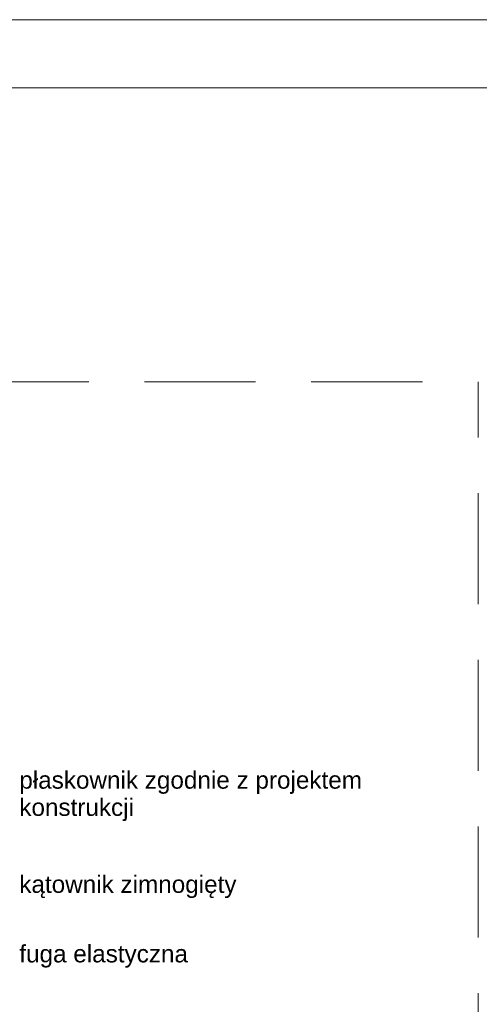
# Paper-space layout 'AD-03 DETAL MONTAŻU OKNA' of a CAD drawing. Header units: millimetres. Extents: x 0 to 420, y 0 to 297.
# Tile 31 of 40: x 137 to 170, y 226 to 297. Entities that reach past the tile are written whole.
import ezdxf
from ezdxf.xclip import XClip

# ---------------------------------------------------------------- set-up
doc = ezdxf.new("R2010")
doc.units = ezdxf.units.MM
doc.header["$MEASUREMENT"] = 0
doc.header["$XCLIPFRAME"] = 0
doc.linetypes.add('przerywama detal', pattern=[120, 80, -40])
doc.layers.add('A_Arkusz_Nr_pióra__1', color=7, linetype='Continuous', lineweight=20)
doc.layers.add('A_opisy_Nr_pióra__1', color=7, linetype='Continuous', lineweight=20)
doc.layers.add('A_linie_Nr_pióra__10', color=7, linetype='Continuous', lineweight=13, true_color=0x4b4b4b)
doc.layers.add('A_podrys', color=7, linetype='Continuous')
doc.styles.add('STYL_AUTOMATYCZNY_1', font='arial.ttf')

# ---------------------------------------------------------------- blocks, each defined once
blk = doc.blocks.new('Rysunek_1_1', base_point=(-23204.636, -13199.285))
at = {"layer": 'A_linie_Nr_pióra__10', "color": 251, "linetype": 'przerywama detal', "lineweight": 13, "ltscale": 0.1, "true_color": 0x4b4b4b}
for p in [(50.123, 270.925), (170.123, 170.925)]:
    blk.add_line(p, (170.123, 270.925), dxfattribs=at)
at = {"layer": 'A_opisy_Nr_pióra__1', "color": 7, "linetype": 'Continuous', "lineweight": 20, "insert": (137.123, 241.096), "char_height": 1.25, "width": 29.57086, "attachment_point": 4, "line_spacing_factor": 0.940384, "style": 'STYL_AUTOMATYCZNY_1'}
blk.add_mtext('\\A1;{\\pql;\\fArial|b0|i0|c238|p0;\\W1.000000;płaskownik zgodnie z projektem konstrukcji}', dxfattribs=at)
at = {"layer": 'A_opisy_Nr_pióra__1', "color": 7, "linetype": 'Continuous', "lineweight": 20, "char_height": 1.25, "attachment_point": 4, "style": 'STYL_AUTOMATYCZNY_1'}
for s, insert in [('\\A1;{\\pql;\\fArial|b0|i0|c238|p0;\\W1.000000;kątownik zimnogięty}', (137.123, 234.574)), ('\\A1;{\\pql;\\fArial|b0|i0|c238|p0;\\W1.000000;fuga elastyczna}', (137.123, 229.569))]:
    blk.add_mtext(s, dxfattribs=dict(at, insert=insert))

psp = doc.layouts.new('AD-03 DETAL MONTAŻU OKNA')

# ---------------------------------------------------------------- linework, layer by layer
at = {"layer": 'A_Arkusz_Nr_pióra__1', "color": 7, "linetype": 'Continuous', "lineweight": 20}
psp.add_line((415.1, 292.1), (29.9, 292.1), dxfattribs=at)
at = {"layer": 'A_Arkusz_Nr_pióra__1', "color": 7, "linetype": 'Continuous', "lineweight": 20, "flags": 128}
psp.add_lwpolyline([(0, 297), (420, 297), (420, 0), (0, 0)], close=True, dxfattribs=at)

# ---------------------------------------------------------------- block references
at = {"layer": 'A_podrys', "color": 37, "linetype": 'Continuous', "lineweight": 5, "true_color": 0x656532}
ref = psp.add_blockref('Rysunek_1_1', (-23204.636, -13199.285), dxfattribs=at)
XClip(ref).set_block_clipping_path([(34.9289216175, 13.2127592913), (219.0040190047, 283.3682711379)])

doc.saveas('drawing.dxf')
